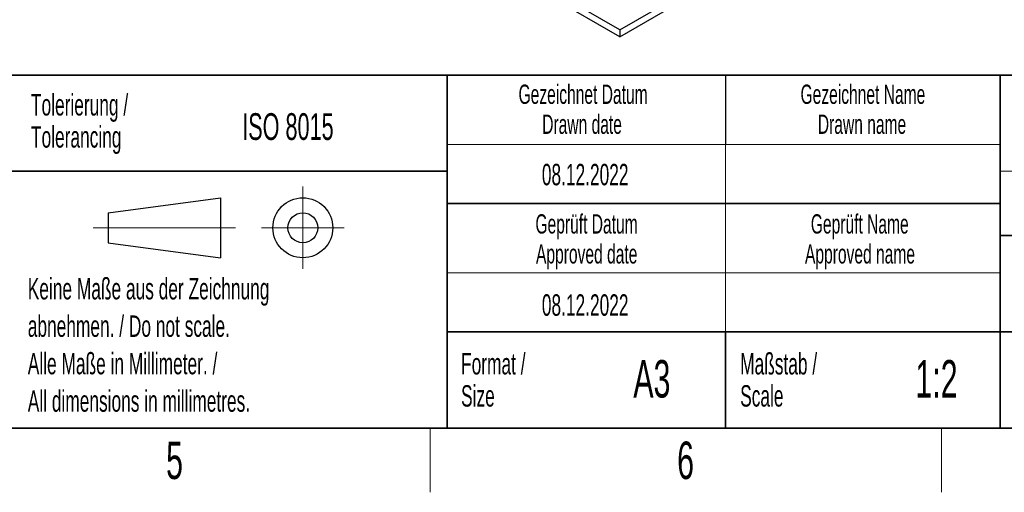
# Model space of a CAD drawing. Header units: millimetres. Extents: x 5 to 418, y 2 to 292.
# Tile 18 of 43: x 226 to 318, y 6 to 50. Entities that reach past the tile are written whole.
import ezdxf

# ---------------------------------------------------------------- set-up
doc = ezdxf.new("R2010")
doc.units = ezdxf.units.MM
doc.layers.add('SLD-0', color=7, linetype='Continuous')
doc.styles.add('SLDTEXTSTYLE0', font='TXT', dxfattribs={"width": 0.605})

msp = doc.modelspace()

# ---------------------------------------------------------------- linework, layer by layer
at = {"color": 7, "linetype": 'Continuous', "lineweight": 25}
for p, q in [((282.4661, 49.2233), (232.1201, 78.2874)), ((282.4661, 48.5701), (232.1201, 77.6342)), ((282.4661, 49.2233), (288.1229, 52.4889)), ((282.4661, 48.5701), (288.1229, 51.8357)), ((282.4661, 49.2233), (282.4661, 48.5701))]:
    msp.add_line(p, q, dxfattribs=at)
at = {"layer": 'SLD-0', "lineweight": 35}
for p, q in [((225.6167, 45), (266.3305, 45)), ((266.3305, 12), (266.3305, 45)), ((266.3305, 45), (266.3305, 12)), ((318, 45), (266.3305, 45)), ((318, 45), (318, 12)), ((318, 45), (318, 40.1053)), ((318, 45), (408, 45)), ((318, 45), (318, 12)), ((225.6167, 36), (266.3305, 36)), ((266.3305, 33), (318, 33)), ((408, 30), (318, 30)), ((266.3305, 21), (318, 21)), ((292.3305, 21), (292.3305, 12)), ((318, 21), (390, 21)), ((26, 12), (408, 12)), ((225.6167, 12), (266.3305, 12)), ((266.3305, 12), (318, 12))]:
    msp.add_line(p, q, dxfattribs=at)
at = {"layer": 'SLD-0'}
msp.add_line((292.3305, 45), (292.3305, 38.5), dxfattribs=at)
at = {"layer": 'SLD-0', "lineweight": 18}
for p, q in [((266.3305, 38.5), (318, 38.5)), ((292.3305, 38.5), (292.3305, 33)), ((252.8396, 34.5746), (252.8396, 26.8746)), ((292.3305, 33), (292.3305, 26.5)), ((233.2396, 30.7246), (246.5396, 30.7246)), ((248.9896, 30.7246), (256.6896, 30.7246)), ((266.3305, 26.5), (318, 26.5)), ((292.3305, 26.5), (292.3305, 21)), ((264.75, 6), (264.75, 12)), ((312.5, 6), (312.5, 12))]:
    msp.add_line(p, q, dxfattribs=at)
at = {"layer": 'SLD-0', "color": 7, "linetype": 'Continuous', "lineweight": 18}
msp.add_line((318, 36), (408, 36), dxfattribs=at)
at = {"layer": 'SLD-0', "lineweight": 25}
for p, q in [((234.6396, 32.1246), (245.1396, 33.5246)), ((245.1396, 33.5246), (245.1396, 27.9246)), ((234.6396, 32.1246), (234.6396, 29.3246)), ((234.6396, 29.3246), (245.1396, 27.9246))]:
    msp.add_line(p, q, dxfattribs=at)
at = {"layer": 'SLD-0', "color": 7, "linetype": 'Continuous', "lineweight": 35}
msp.add_line((408, 12), (318, 12), dxfattribs=at)
at = {"layer": 'SLD-0', "lineweight": 25}
for radius in [2.8, 1.4]:
    msp.add_circle((252.8396, 30.7246), radius, dxfattribs=at)

# ---------------------------------------------------------------- texts
at = {"layer": 'SLD-0', "style": 'SLDTEXTSTYLE0'}
for s, insert, char_height, attachment_point in [('Gezeichnet Datum', (279.0254, 44.1039), 1.8, 2), ('Gezeichnet Name', (305.1708, 44.1039), 1.8, 2), ('Tolerierung /', (227.4391, 43.2172), 2, 1), ('ISO 8015', (247.1716, 41.4342), 2.5, 1), ('Drawn date', (278.9303, 41.3039), 1.8, 2), ('Drawn name', (305.0871, 41.3039), 1.8, 2), ('Tolerancing', (227.4391, 40.2172), 2, 1), ('08.12.2022', (279.2203, 36.699), 2, 2), ('Geprüft Datum', (279.3494, 31.9851), 1.8, 2), ('Geprüft Name', (304.8762, 31.9851), 1.8, 2), ('Approved date', (279.362, 29.1851), 1.8, 2), ('Approved name', (304.9003, 29.1851), 1.8, 2), ('Keine Maße aus der Zeichnung', (227.1404, 26.0307), 2, 1), ('08.12.2022', (279.2203, 24.5049), 2, 2), ('abnehmen. / Do not scale.', (227.1404, 22.5307), 2, 1), ('Alle Maße in Millimeter. /', (227.1404, 19.0307), 2, 1), ('Format /', (267.6251, 19.0116), 2, 1), ('A3', (285.4515, 18.3609), 3.5, 2), ('Maßstab /', (293.7029, 19.0116), 2, 1), ('1:2', (312.0464, 18.3609), 3.5, 2), ('All dimensions in millimetres.', (227.1404, 15.5307), 2, 1), ('Size', (267.6251, 16.0116), 2, 1), ('Scale', (293.7029, 16.0116), 2, 1), ('5', (240.8527, 10.743), 3.5, 2), ('6', (288.6027, 10.743), 3.5, 2)]:
    msp.add_mtext(s, dxfattribs=dict(at, insert=insert, char_height=char_height, attachment_point=attachment_point))

doc.saveas('drawing.dxf')
